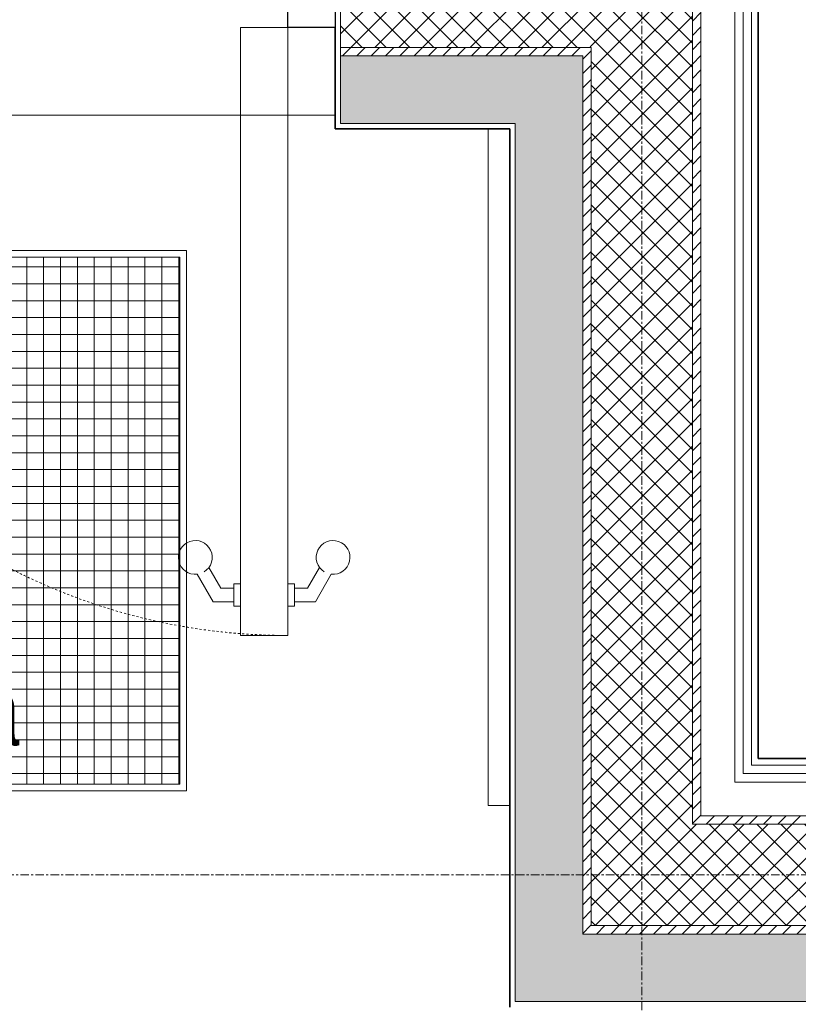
# Model space of a CAD drawing. Header units: millimetres. Extents: x -37728 to 44100, y 631619 to 691915.
# Tile 245 of 256: x 23723 to 24876, y 655090 to 656547. Entities that reach past the tile are written whole.
import ezdxf

# ---------------------------------------------------------------- set-up
doc = ezdxf.new("R2010")
doc.units = ezdxf.units.MM
doc.linetypes.add('Kreska', pattern=[0.635, 0.3175, -0.3175])
doc.linetypes.add('Linia siatki', pattern=[2.2225, 1.27, -0.3175, 0.3175, -0.3175])
doc.layers.add('_XREF', color=7, linetype='Continuous')
for name, color, linetype, lineweight in [('A-DETL-GENF', 252, 'Continuous', 5), ('A-DOOR', 252, 'Continuous', 5), ('A-DOOR-FRAM', 252, 'Continuous', 25), ('A-DOOR-HDLN', 252, 'Kreska', 5), ('A-FLOR', 252, 'Continuous', 5), ('A-WALL', 252, 'Continuous', 35), ('A-WALL-PATT', 252, 'Continuous', 35), ('I-FURN', 252, 'Continuous', 5), ('I-FURN-IDEN', 252, 'Continuous', 5), ('S-GRID', 252, 'Continuous', 5)]:
    doc.layers.add(name, color=color, linetype=linetype, lineweight=lineweight)
doc.styles.add('Arial Narrow_1', font='ARIALN.TTF', dxfattribs={"width": 0.8, "height": 10})
pattern_1 = [(0, (-64249.1606, -65444.3874), (2.381, 1.375), [1.587, -3.175]), (120, (-64249.1606, -65444.3874), (-2.38128493, 1.374506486), [1.587, -3.175]), (60, (-64249.1606, -65444.3874), (-0.00028493, 2.749506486), [0, -3.175, 1.587, 0])]
pattern_2 = [(45, (-64249.1606, -65444.3874), (-1.060660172, 1.060660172), [])]
pattern_3 = [(45, (-64249.1606, -65444.3874), (-1.76776695, 1.76776695), []), (135, (-64249.1606, -65444.3874), (-1.76776695, -1.76776695), [])]

# ---------------------------------------------------------------- blocks, each defined once
blk = doc.blocks.new('Wycieraczka zew - Wycieraczka zew-9121744-__-00_00 Przyziemie PB')
at = {"layer": 'I-FURN', "color": 252}
for p, q in [((40, 60), (-110, 60)), ((40, -20), (40, 60)), ((-109, 59), (39, 59)), ((-109, 59), (39, 59)), ((39, 59), (-28.18, 59)), ((39, 59), (39, -19)), ((39, 59), (39, -19)), ((39, 4.57), (39, 59)), ((39, -19), (39, 4.57)), ((-110, -20), (40, -20)), ((39, -19), (-109, -19)), ((39, -19), (-109, -19)), ((-109, -19), (39, -19))]:
    blk.add_line(p, q, dxfattribs=at)
blk = doc.blocks.new('Drz Drzwi przeszklone x2 ___FK_04_0 ze szprosami - Dz_1 - Z - zwykłe - 151 x 240 _180 x 229_5_ EI 31-V8-__-00_00 Przyziemie PB')
at = {"layer": 'A-DOOR', "color": 252}
for p, q in [((83, -3.4), (90, -3.4)), ((83, -93.4), (83, -3.4)), ((90, -93.4), (90, -3.4)), ((78.93, -88.4), (76.58, -84.33)), ((80.08, -86.4), (78.31, -83.33)), ((92.92, -86.4), (94.69, -83.33)), ((94.07, -88.4), (96.42, -84.33)), ((82, -85.75), (82, -89.05)), ((83, -85.75), (82, -85.75)), ((90, -85.75), (91, -85.75)), ((91, -85.75), (91, -89.05)), ((80.08, -86.4), (82, -86.4)), ((92.92, -86.4), (91, -86.4)), ((78.93, -88.4), (82, -88.4)), ((94.07, -88.4), (91, -88.4)), ((82, -89.05), (83, -89.05)), ((91, -89.05), (90, -89.05)), ((90, -93.4), (83, -93.4))]:
    blk.add_line(p, q, dxfattribs=at)
for centre, start, end in [((76.3, -81.85), 301.4052, 276.4218), ((96.7, -81.85), 263.5782, 238.5948)]:
    blk.add_arc(centre, 2.5, start, end, dxfattribs=at)
at = {"layer": 'A-DOOR-FRAM', "color": 252}
for p, q in [((90, -3.4), (90, 6.6)), ((97, 6.6), (97, -3.4)), ((97, -3.4), (90, -3.4))]:
    blk.add_line(p, q, dxfattribs=at)
at = {"layer": 'A-DOOR-HDLN', "color": 252}
blk.add_arc((90, -3.4), 90, 180, 270, dxfattribs=at)
blk = doc.blocks.new('A$C4e31ac75')
at = {"layer": 'A-DETL-GENF'}
h = blk.add_hatch(dxfattribs=at)
h.set_pattern_fill('FP_12', color=256, style=0, pattern_type=2)
h.set_pattern_definition([(0, (-64249.1606, -65444.3874), (0, 2.5), []), (90, (-64249.1606, -65444.3874), (-2.5, 2e-16), [])])
h.paths.add_polyline_path([(-653.15, 13.45), (-524.95, 13.45), (-524.95, 91.45), (-672.95, 91.45), (-672.95, 13.45), (-659.22, 13.45)])
at = {"layer": 'A-WALL-PATT', "lineweight": 5}
h = blk.add_hatch(dxfattribs=at)
h.set_pattern_fill('FP_8', color=256, style=0, pattern_type=2)
h.set_pattern_definition(pattern_2)
h.paths.add_polyline_path([(-447.8, 8.75), (-447.8, 138.75), (-449.05, 138.75), (-449.05, 8.75)])
h = blk.add_hatch(dxfattribs=at)
h.set_pattern_fill('FP_9', color=256, style=0, pattern_type=2)
h.set_pattern_definition(pattern_3)
h.paths.add_polyline_path([(-733.85, 122.5), (-696.75, 122.5), (-696.75, 128.85), (-695.95, 128.85), (-695.95, 137.5), (-733.85, 137.5), (-733.85, 136.17)])
h.paths.add_polyline_path([(-494.48, 122.5), (-464.05, 122.5), (-464.05, 137.5), (-501.95, 137.5), (-501.95, 128.85), (-501.15, 128.85), (-501.15, 122.5), (-500.56, 122.5)])
h = blk.add_hatch(dxfattribs=at)
h.set_pattern_fill('FP_9', color=256, style=0, pattern_type=2)
h.set_pattern_definition(pattern_3)
h.paths.add_polyline_path([(-463.17, 7.5), (-449.05, 7.5), (-449.05, 137.5), (-464.05, 137.5), (-464.05, 7.5)])
h = blk.add_hatch(dxfattribs=at)
h.set_pattern_fill('FP_8', color=256, style=0, pattern_type=2)
h.set_pattern_definition(pattern_2)
h.paths.add_polyline_path([(-696.75, 121.25), (-696.75, 122.5), (-732.6, 122.5), (-732.6, 121.25), (-700.64, 121.25)])
h.paths.add_polyline_path([(-479.3, 121.25), (-465.3, 121.25), (-465.32, 122.5), (-501.15, 122.5), (-501.15, 121.25), (-482.65, 121.25)])
h = blk.add_hatch(dxfattribs=at)
h.set_pattern_fill('FP_8', color=256, style=0, pattern_type=2)
h.set_pattern_definition(pattern_2)
h.paths.add_polyline_path([(-464.05, -7.5), (-464.05, 122.5), (-465.3, 122.5), (-465.3, -7.5)])
h = blk.add_hatch(dxfattribs=at)
h.set_pattern_fill('FP_7', color=256, style=0, pattern_type=2)
h.set_pattern_definition(pattern_1)
h.paths.add_polyline_path([(-501.15, 111.25), (-475.3, 111.25), (-475.3, 121.25), (-501.15, 121.25), (-501.15, 112.45)])
h.paths.add_polyline_path([(-711.45, 111.25), (-696.75, 111.25), (-696.75, 121.25), (-722.6, 121.25), (-722.6, 111.25), (-721.8, 111.25)])
h = blk.add_hatch(dxfattribs=at)
h.set_pattern_fill('FP_7', color=256, style=0, pattern_type=2)
h.set_pattern_definition(pattern_1)
h.paths.add_polyline_path([(-474.1, -8.75), (-465.3, -8.75), (-465.3, 121.25), (-475.3, 121.25), (-475.3, -8.75)])
h = blk.add_hatch(dxfattribs=at)
h.set_pattern_fill('FP_8', color=256, style=0, pattern_type=2)
h.set_pattern_definition(pattern_2)
h.paths.add_polyline_path([(-449.05, 7.5), (-289.75, 7.5), (-289.75, 8.75), (-449.05, 8.75), (-449.05, 8.47)])
h.paths.add_polyline_path([(-7.5, 7.5), (-7.5, 8.75), (-149.75, 8.75), (-149.75, 7.5), (-35.71, 7.5)])
h = blk.add_hatch(dxfattribs=at)
h.set_pattern_fill('FP_9', color=256, style=0, pattern_type=2)
h.set_pattern_definition(pattern_3)
h.paths.add_polyline_path([(7.5, -7.5), (7.5, 7.5), (-149.75, 7.5), (-149.75, -1.15), (-148.95, -1.15), (-148.95, -7.5), (-35.71, -7.5)])
h.paths.add_polyline_path([(-463.17, -7.5), (-290.55, -7.5), (-290.55, -1.15), (-289.75, -1.15), (-289.75, 7.5), (-464.05, 7.5), (-464.05, -7.5)])
h = blk.add_hatch(dxfattribs=at)
h.set_pattern_fill('FP_8', color=256, style=0, pattern_type=2)
h.set_pattern_definition(pattern_2)
h.paths.add_polyline_path([(-35.71, -8.75), (8.75, -8.75), (8.75, -7.5), (-148.95, -7.5), (-148.95, -8.75), (-83.21, -8.75)])
h.paths.add_polyline_path([(-465.3, -8.75), (-290.55, -8.75), (-290.55, -7.5), (-465.3, -7.5)])
h = blk.add_hatch(dxfattribs=at)
h.set_pattern_fill('FP_7', color=256, style=0, pattern_type=2)
h.set_pattern_definition(pattern_1)
h.paths.add_polyline_path([(11.79, -18.75), (18.75, -18.75), (18.75, -8.75), (-148.95, -8.75), (-148.95, -18.75), (-0.09, -18.75)])
h.paths.add_polyline_path([(-474.1, -18.75), (-290.55, -18.75), (-290.55, -8.75), (-475.3, -8.75), (-475.3, -18.75)])
at = {"layer": 'A-FLOR'}
for p, q in [((-479.3, 110.45), (-479.3, 10.3)), ((-673.95, 92.45), (-523.95, 92.45)), ((-523.95, 92.45), (-523.95, 12.45)), ((-523.95, 12.45), (-673.95, 12.45)), ((-479.3, 10.3), (-476.1, 10.3))]:
    blk.add_line(p, q, dxfattribs=at)
at = {"layer": 'A-WALL'}
for p, q in [((-439.3, 17.25), (-439.3, 147.25)), ((-501.95, 125.45), (-501.95, 110.45)), ((-501.95, 110.45), (-476.1, 110.45)), ((-476.1, 110.45), (-476.1, -19.55)), ((-289.75, 17.25), (-439.3, 17.25))]:
    blk.add_line(p, q, dxfattribs=at)
at = {"layer": 'A-WALL', "lineweight": 5}
for p, q in [((-440.3, 146.25), (-440.3, 16.25)), ((-441.55, 145), (-441.55, 15)), ((-442.8, 143.75), (-442.8, 13.75)), ((-447.8, 138.75), (-447.8, 8.75)), ((-449.05, 137.5), (-449.05, 7.5)), ((-501.15, 128.85), (-501.15, 111.25)), ((-501.15, 122.5), (-464.05, 122.5)), ((-464.05, 122.5), (-464.05, -7.5)), ((-501.15, 121.25), (-465.3, 121.25)), ((-465.3, 121.25), (-465.3, -8.75)), ((-501.95, 112.45), (-695.95, 112.45)), ((-501.15, 111.25), (-475.3, 111.25)), ((-475.3, 111.25), (-475.3, -18.75)), ((-440.3, 16.25), (-289.75, 16.25)), ((-441.55, 15), (-289.75, 15)), ((-442.8, 13.75), (-289.75, 13.75)), ((-447.8, 8.75), (-289.75, 8.75)), ((-449.05, 7.5), (-289.75, 7.5)), ((-464.05, -7.5), (-290.55, -7.5)), ((-465.3, -8.75), (-290.55, -8.75)), ((-475.3, -18.75), (-290.55, -18.75))]:
    blk.add_line(p, q, dxfattribs=at)
at = {"layer": 'S-GRID', "linetype": 'Linia siatki'}
for p, q in [((-456.55, 185.71), (-456.55, -178.7)), ((-1273.08, 0), (156.7, 0))]:
    blk.add_line(p, q, dxfattribs=at)
at = {"layer": 'A-DOOR'}
blk.add_blockref('Drz Drzwi przeszklone x2 ___FK_04_0 ze szprosami - Dz_1 - Z - zwykłe - 151 x 240 _180 x 229_5_ EI 31-V8-__-00_00 Przyziemie PB', (-598.95, 128.85), dxfattribs=at)
at = {"layer": 'I-FURN'}
blk.add_blockref('Wycieraczka zew - Wycieraczka zew-9121744-__-00_00 Przyziemie PB', (-563.95, 32.45), dxfattribs=at)
at = {"layer": 'I-FURN-IDEN', "insert": (-574.18, 29.16), "char_height": 10, "width": 32.0675, "attachment_point": 1, "style": 'Arial Narrow_1'}
blk.add_mtext('ętrzna', dxfattribs=at)

msp = doc.modelspace()

# ---------------------------------------------------------------- block references
at = {"layer": '_XREF', "xscale": 10, "yscale": 10, "zscale": 10}
msp.add_blockref('A$C4e31ac75', (29209.5, 655281.1), dxfattribs=at)

doc.saveas('drawing.dxf')
